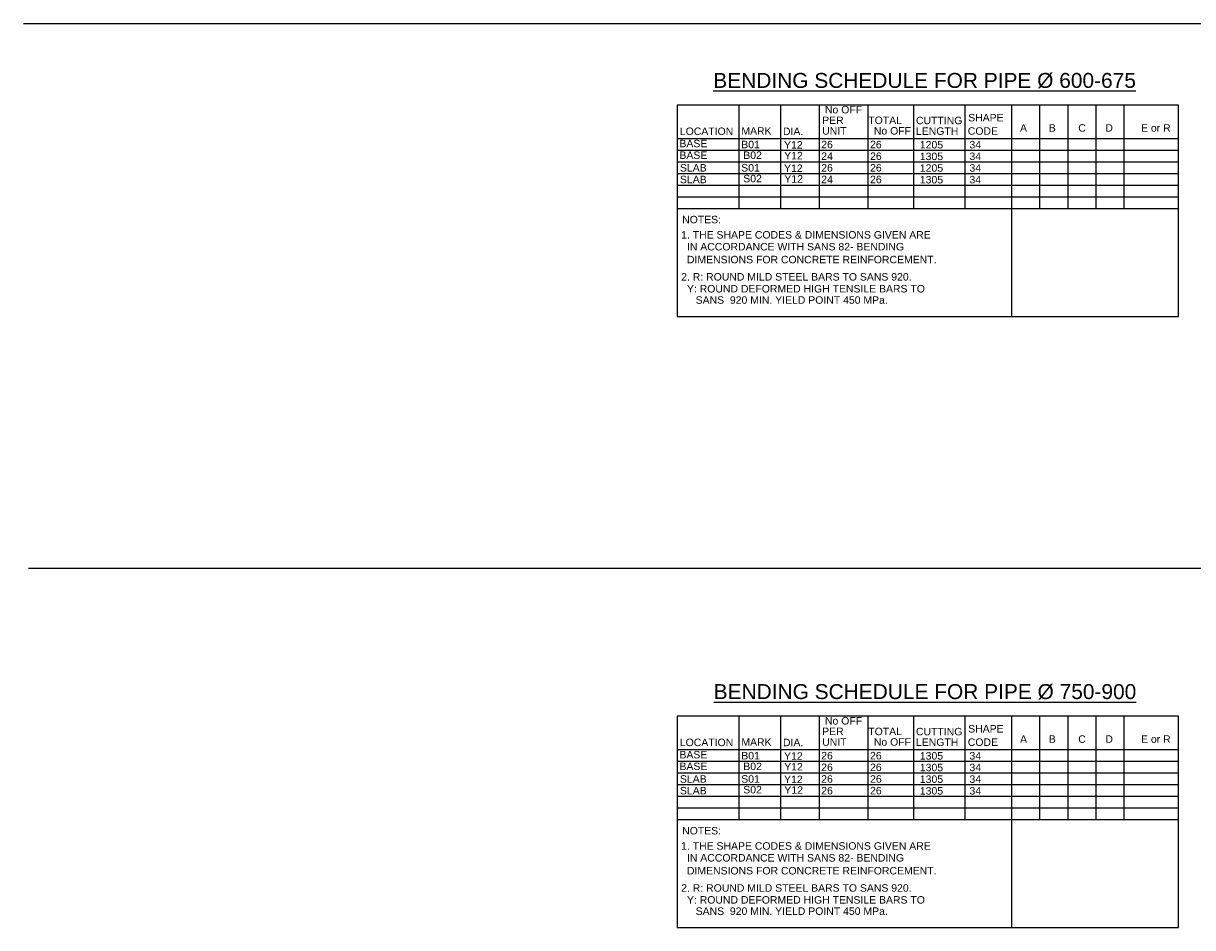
# Model space of a CAD drawing. Extents: x 76590 to 148436, y 2885688 to 2928336.
# Tile 16 of 17: x 133253 to 141071, y 2890877 to 2896927. Entities that reach past the tile are written whole.
import ezdxf
from ezdxf.enums import TextEntityAlignment as Align

# ---------------------------------------------------------------- set-up
doc = ezdxf.new("R2010")
doc.units = 0
doc.layers.add('T25', color=2, linetype='Continuous')
doc.layers.add('T50', color=6, linetype='Continuous')
doc.styles.add('ARIAL', font='arial.ttf')

msp = doc.modelspace()

# ---------------------------------------------------------------- linework, layer by layer
at = {"layer": 'T25', "color": 1}
for p, q in [((137624.4, 2896380.4), (137624.4, 2895688.5)), ((140976.3, 2896380.4), (137624.4, 2896380.4)), ((137624.4, 2896380.4), (137624.4, 2895688.5)), ((138037.7, 2895688.5), (138037.7, 2896380.4)), ((138316.3, 2895688.5), (138316.3, 2896380.4)), ((138575.2, 2895688.5), (138575.2, 2896380.4)), ((138901.8, 2895688.5), (138901.8, 2896380.4)), ((139207.6, 2895688.5), (139207.6, 2896379.1)), ((139550.4, 2895688.5), (139550.4, 2896381.1)), ((139862.4, 2895688.5), (139862.4, 2896380.4)), ((139862.4, 2895766.5), (139862.4, 2896380.4)), ((140049.9, 2895688.5), (140049.9, 2896380.4)), ((140237.4, 2895688.5), (140237.4, 2896380.4)), ((140424.9, 2895688.5), (140424.9, 2896380.4)), ((140612.4, 2895688.5), (140612.4, 2896380.4)), ((140976.3, 2895688.5), (140976.3, 2896380.4)), ((137624.4, 2896156.7), (140976.3, 2896156.7)), ((137624.4, 2896078.7), (140976.3, 2896078.7)), ((137624.4, 2896000.6), (140976.3, 2896000.6)), ((137624.4, 2895922.6), (140976.3, 2895922.6)), ((137624.4, 2895844.6), (140976.3, 2895844.6)), ((137624.4, 2895766.5), (140976.3, 2895766.5)), ((137624.4, 2895688.5), (140976.3, 2895688.5)), ((137624.4, 2895688.5), (137624.4, 2894965.6)), ((137624.4, 2895688.5), (140976.3, 2895688.5)), ((139862.4, 2894965.6), (139862.4, 2895688.5)), ((140976.3, 2894965.6), (140976.3, 2895688.5)), ((137624.4, 2894965.6), (140976.3, 2894965.6)), ((137624.4, 2892291.9), (137624.4, 2891600)), ((140976.3, 2892291.9), (137624.4, 2892291.9)), ((137624.4, 2892291.9), (137624.4, 2891600)), ((138037.7, 2891600), (138037.7, 2892291.9)), ((138316.3, 2891600), (138316.3, 2892291.9)), ((138575.2, 2891600), (138575.2, 2892291.9)), ((138901.8, 2891600), (138901.8, 2892291.9)), ((139207.6, 2891600), (139207.6, 2892290.6)), ((139550.4, 2891600), (139550.4, 2892292.6)), ((139862.4, 2891600), (139862.4, 2892291.9)), ((139862.4, 2891678), (139862.4, 2892291.9)), ((140049.9, 2891600), (140049.9, 2892291.9)), ((140237.4, 2891600), (140237.4, 2892291.9)), ((140424.9, 2891600), (140424.9, 2892291.9)), ((140612.4, 2891600), (140612.4, 2892291.9)), ((140976.3, 2891600), (140976.3, 2892291.9)), ((137624.4, 2892068.2), (140976.3, 2892068.2)), ((137624.4, 2891990.1), (140976.3, 2891990.1)), ((137624.4, 2891912.1), (140976.3, 2891912.1)), ((137624.4, 2891834.1), (140976.3, 2891834.1)), ((137624.4, 2891756.1), (140976.3, 2891756.1)), ((137624.4, 2891678), (140976.3, 2891678)), ((137624.4, 2891600), (140976.3, 2891600)), ((137624.4, 2891600), (137624.4, 2890877.1)), ((137624.4, 2891600), (140976.3, 2891600)), ((139862.4, 2890877.1), (139862.4, 2891600)), ((140976.3, 2890877.1), (140976.3, 2891600)), ((137624.4, 2890877.1), (140976.3, 2890877.1))]:
    msp.add_line(p, q, dxfattribs=at)
at = {"layer": 'T25', "flags": 128}
for points in [[(133253, 2896926.6), (148436.5, 2896926.6)], [(133288.2, 2893280.9), (148436.5, 2893280.9)]]:
    msp.add_lwpolyline(points, dxfattribs=at)

# ---------------------------------------------------------------- texts
at = {"layer": 'T25', "style": 'ARIAL'}
for s, p in [('No OFF', (138736.6, 2896324.3)), ('PER', (138665.5, 2896253.5)), ('TOTAL', (139014.5, 2896253.3)), ('CUTTING', (139375.9, 2896252)), ('SHAPE', (139688.4, 2896270.9)), ('LOCATION', (137820.6, 2896179.8)), ('MARK', (138154.3, 2896182.1)), ('DIA.', (138399.6, 2896179.4)), ('UNIT', (138675.1, 2896182.3)), ('No OFF', (139063.6, 2896182.7)), ('LENGTH', (139362.5, 2896180.9)), ('CODE', (139668.3, 2896181.5)), ('A', (139940, 2896202.1)), ('B', (140132.5, 2896202.1)), ('C', (140331.2, 2896202.1)), ('D', (140512.6, 2896202.1)), ('E or R', (140824.9, 2896202.1)), ('NOTES:', (137787.5, 2895589.2)), ('No OFF', (138736.6, 2892235.8)), ('PER', (138665.5, 2892165)), ('TOTAL', (139014.5, 2892164.8)), ('CUTTING', (139375.9, 2892163.5)), ('SHAPE', (139688.4, 2892182.4)), ('LOCATION', (137820.6, 2892091.3)), ('MARK', (138154.3, 2892093.6)), ('DIA.', (138399.6, 2892090.9)), ('UNIT', (138675.1, 2892093.8)), ('No OFF', (139063.6, 2892094.2)), ('LENGTH', (139362.5, 2892092.4)), ('CODE', (139668.3, 2892093)), ('A', (139940, 2892113.5)), ('B', (140132.5, 2892113.5)), ('C', (140331.2, 2892113.5)), ('D', (140512.6, 2892113.5)), ('E or R', (140824.9, 2892113.5)), ('NOTES:', (137787.5, 2891500.7))]:
    msp.add_text(s, height=50, dxfattribs=at).set_placement(p, align=Align.CENTER)
for s, p in [('BASE', (137825.9, 2896097.7)), ('B01', (138177, 2896091.2)), ('1205', (139402.2, 2896089.9)), ('34', (139656.3, 2896090.3)), ('BASE', (137825.9, 2896019.7)), ('B02', (138190.6, 2896019.7)), ('1305', (139402.2, 2896011.9)), ('34', (139656.3, 2896012.3)), ('SLAB', (137821.4, 2895935.2)), ('S01', (138177, 2895935.2)), ('1205', (139402.2, 2895933.9)), ('34', (139656.3, 2895934.3)), ('SLAB', (137821.4, 2895857.2)), ('S02', (138190.5, 2895863.6)), ('1305', (139402.2, 2895855.8)), ('34', (139656.3, 2895856.2)), ('BASE', (137825.9, 2892009.2)), ('B01', (138177, 2892002.7)), ('1305', (139402.2, 2892001.4)), ('34', (139656.3, 2892001.8)), ('BASE', (137825.9, 2891931.2)), ('B02', (138190.6, 2891931.2)), ('1305', (139402.2, 2891923.4)), ('34', (139656.3, 2891923.8)), ('SLAB', (137821.4, 2891846.7)), ('S01', (138177, 2891846.7)), ('1305', (139402.2, 2891845.4)), ('34', (139656.3, 2891845.7)), ('SLAB', (137821.4, 2891768.6)), ('S02', (138190.5, 2891775.1)), ('1305', (139402.2, 2891767.3)), ('34', (139656.3, 2891767.7))]:
    msp.add_text(s, height=50, dxfattribs=at).set_placement(p, align=Align.RIGHT)
for s, p in [('Y12', (138339, 2896088.6)), ('26', (138587.3, 2896091.2)), ('26', (138913.9, 2896091.2)), ('Y12', (138340, 2896017.1)), ('24', (138587.3, 2896013.2)), ('26', (138913.9, 2896013.2)), ('Y12', (138339, 2895932.6)), ('26', (138587.3, 2895935.2)), ('26', (138913.9, 2895935.2)), ('Y12', (138341, 2895861)), ('24', (138587.3, 2895857.2)), ('26', (138913.9, 2895857.2)), ('1. THE SHAPE CODES & DIMENSIONS GIVEN ARE', (137650.8, 2895487)), ('  IN ACCORDANCE WITH SANS 82- BENDING', (137650.8, 2895407.6)), ('  DIMENSIONS FOR CONCRETE REINFORCEMENT.', (137650.8, 2895321.5)), ('2. R: ROUND MILD STEEL BARS TO SANS 920.', (137650.8, 2895206)), ('  Y: ROUND DEFORMED HIGH TENSILE BARS TO', (137650.8, 2895126.3)), ('     SANS  920 MIN. YIELD POINT 450 MPa.', (137650.8, 2895050.8)), ('Y12', (138339, 2892000.1)), ('26', (138587.3, 2892002.7)), ('26', (138913.9, 2892002.7)), ('Y12', (138340, 2891928.6)), ('26', (138587.3, 2891924.7)), ('26', (138913.9, 2891924.7)), ('Y12', (138339, 2891844.1)), ('26', (138587.3, 2891846.7)), ('26', (138913.9, 2891846.7)), ('Y12', (138341, 2891772.5)), ('26', (138587.3, 2891768.6)), ('26', (138913.9, 2891768.6)), ('1. THE SHAPE CODES & DIMENSIONS GIVEN ARE', (137650.8, 2891398.5)), ('  IN ACCORDANCE WITH SANS 82- BENDING', (137650.8, 2891319.1)), ('  DIMENSIONS FOR CONCRETE REINFORCEMENT.', (137650.8, 2891232.9)), ('2. R: ROUND MILD STEEL BARS TO SANS 920.', (137650.8, 2891117.5)), ('  Y: ROUND DEFORMED HIGH TENSILE BARS TO', (137650.8, 2891037.8)), ('     SANS  920 MIN. YIELD POINT 450 MPa.', (137650.8, 2890962.3))]:
    msp.add_text(s, height=50, dxfattribs=at).set_placement(p)
at = {"layer": 'T50', "color": 6, "style": 'ARIAL'}
for s, p in [('%%UBENDING SCHEDULE FOR PIPE %%C 600-675', (139278.6, 2896495)), ('%%UBENDING SCHEDULE FOR PIPE %%C 750-900', (139281.1, 2892406.2))]:
    msp.add_text(s, height=100, dxfattribs=at).set_placement(p, align=Align.CENTER)

doc.saveas('drawing.dxf')
